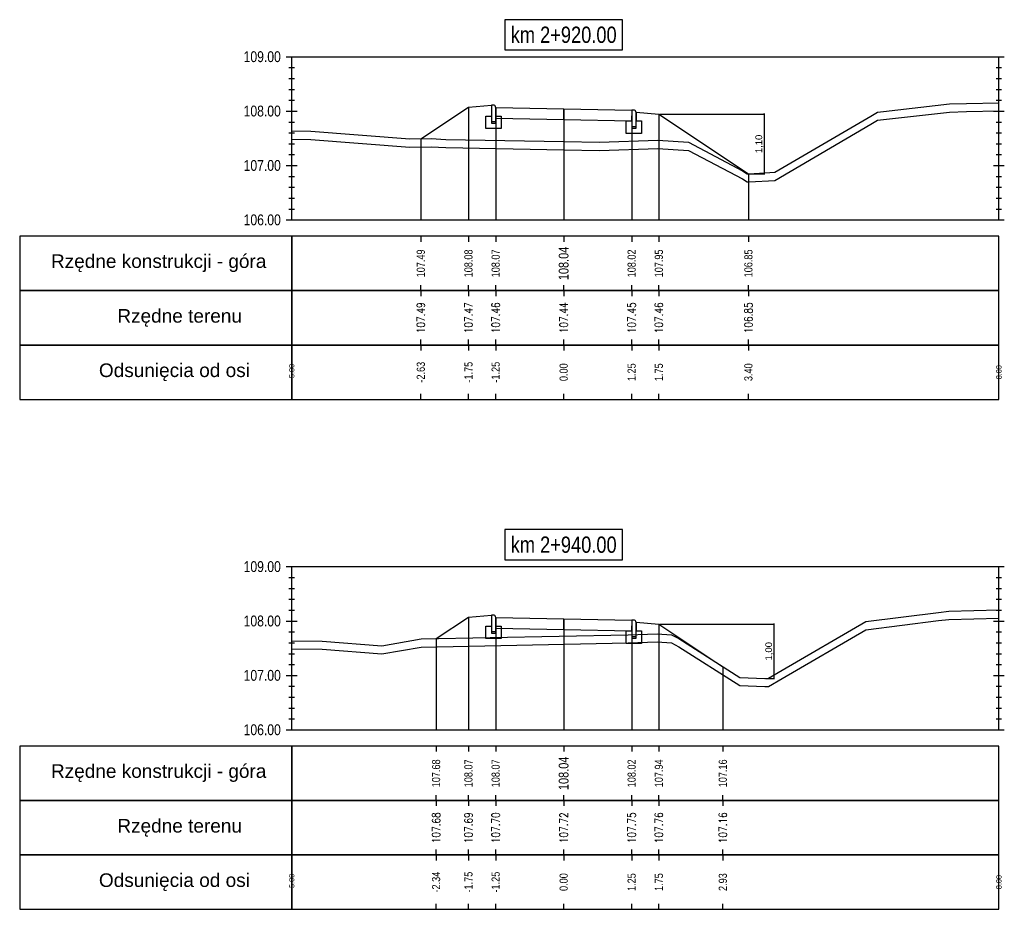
# Model space of a CAD drawing. Extents: x 7537626 to 7538805, y 5722894 to 5725486.
# Tile 48 of 90: x 7538366 to 7538384, y 5725395 to 5725411. Entities that reach past the tile are written whole.
import ezdxf

# ---------------------------------------------------------------- set-up
doc = ezdxf.new("R2010")
doc.units = 0
doc.header["$PDMODE"] = 35
doc.header["$PDSIZE"] = 0.3
for name, color, linetype in [('C-DROGI-PROFILE', 7, 'Continuous'), ('C-DROGI-PROFILE-ETYKIETY', 7, 'Continuous'), ('C-DROGI-PRZEKROJE-ETYKIETY', 7, 'Continuous'), ('C-POPRZECZKA-przekrój', 2, 'Continuous'), ('C-POPRZECZKA-widok', 1, 'Continuous')]:
    doc.layers.add(name, color=color, linetype=linetype)
for name, color, linetype, true_color in [('C-humus', 7, 'Continuous', 0x003df5), ('C-Teren', 7, 'Continuous', 0x005716), ('poprzeczki', 7, 'Continuous', 0x0000d6)]:
    doc.layers.add(name, color=color, linetype=linetype, true_color=true_color)
doc.styles.add('2mm08', font='arial.ttf', dxfattribs={"width": 0.8})
doc.styles.add('opis_50', font='arial.ttf', dxfattribs={"height": 0.125})
doc.styles.get("Standard").update_dxf_attribs({"font": 'arial.ttf'})
doc.dimstyles.new('OPIS_50', dxfattribs={"dimscale": 0.5, "dimtxt": 0.125, "dimasz": 0.25, "dimexe": 0.1, "dimexo": 0.15, "dimgap": 0.1, "dimtad": 1, "dimzin": 0, "dimtxsty": 'opis_50', "dimblk": 'ARCHTICK', "dimcen": 0.15, "dimdle": 0.1, "dimaunit": 2, "dimadec": 4, "dimazin": 0, "dimtfac": 1, "dimtmove": 0, "dimatfit": 3, "dimfxl": 1, "dimarcsym": 0})

# ---------------------------------------------------------------- blocks, each defined once
blk = doc.blocks.new('_ArchTick')
at = {"color": 0, "linetype": 'ByBlock', "const_width": 0.15}
blk.add_lwpolyline([(-0.5, -0.5), (0.5, 0.5)], dxfattribs=at)
blk = doc.blocks.new('*D144')
at = {"layer": 'Defpoints', "color": 0, "transparency": 16777216}
for p in [(7538377.328, 5725409.285), (7538378.974, 5725408.187), (7538379.262, 5725408.187)]:
    blk.add_point(p, dxfattribs=at)
at = {"layer": 'poprzeczki', "color": 0, "lineweight": -2, "transparency": 16777216}
for p, q in [((7538377.343, 5725409.285), (7538379.272, 5725409.285)), ((7538379.262, 5725409.295), (7538379.262, 5725408.177)), ((7538378.989, 5725408.187), (7538379.272, 5725408.187))]:
    blk.add_line(p, q, dxfattribs=at)
at = {"layer": 'poprzeczki', "color": 0, "lineweight": -2, "transparency": 16777216, "xscale": 0.025, "yscale": 0.025, "zscale": 0.025}
for p, rotation in [((7538379.262, 5725409.285), 90), ((7538379.262, 5725408.187), 270)]:
    blk.add_blockref('_ArchTick', p, dxfattribs=dict(at, rotation=rotation))
at = {"layer": 'poprzeczki', "color": 0, "transparency": 16777216, "insert": (7538379.176, 5725408.736), "char_height": 0.125, "attachment_point": 5, "rotation": 90, "style": 'opis_50'}
blk.add_mtext('1,10', dxfattribs=at)
blk = doc.blocks.new('*D145')
at = {"layer": 'Defpoints', "color": 0, "transparency": 16777216}
for p in [(7538377.328, 5725399.908), (7538379.274, 5725398.908), (7538379.444, 5725398.908)]:
    blk.add_point(p, dxfattribs=at)
at = {"layer": 'poprzeczki', "color": 0, "lineweight": -2, "transparency": 16777216}
for p, q in [((7538377.343, 5725399.908), (7538379.454, 5725399.908)), ((7538379.444, 5725399.918), (7538379.444, 5725398.898)), ((7538379.289, 5725398.908), (7538379.454, 5725398.908))]:
    blk.add_line(p, q, dxfattribs=at)
at = {"layer": 'poprzeczki', "color": 0, "lineweight": -2, "transparency": 16777216, "xscale": 0.025, "yscale": 0.025, "zscale": 0.025}
for p, rotation in [((7538379.444, 5725399.908), 90), ((7538379.444, 5725398.908), 270)]:
    blk.add_blockref('_ArchTick', p, dxfattribs=dict(at, rotation=rotation))
at = {"layer": 'poprzeczki', "color": 0, "transparency": 16777216, "insert": (7538379.358, 5725399.408), "char_height": 0.125, "attachment_point": 5, "rotation": 90, "style": 'opis_50'}
blk.add_mtext('1,00', dxfattribs=at)

msp = doc.modelspace()

# ---------------------------------------------------------------- linework, layer by layer
at = {"layer": 'C-DROGI-PROFILE', "color": 7, "linetype": 'Continuous', "lineweight": -3}
for p, q in [((7538372.952, 5725407.039), (7538372.952, 5725406.939)), ((7538373.828, 5725407.039), (7538373.828, 5725406.939)), ((7538374.328, 5725407.039), (7538374.328, 5725406.939)), ((7538375.578, 5725407.039), (7538375.578, 5725406.939)), ((7538376.828, 5725407.039), (7538376.828, 5725406.939)), ((7538377.328, 5725407.039), (7538377.328, 5725406.939)), ((7538378.974, 5725407.039), (7538378.974, 5725406.939)), ((7538372.952, 5725406.039), (7538372.952, 5725406.139)), ((7538373.828, 5725406.039), (7538373.828, 5725406.139)), ((7538374.328, 5725406.039), (7538374.328, 5725406.139)), ((7538375.578, 5725406.039), (7538375.578, 5725406.139)), ((7538376.828, 5725406.039), (7538376.828, 5725406.139)), ((7538377.328, 5725406.039), (7538377.328, 5725406.139)), ((7538378.974, 5725406.039), (7538378.974, 5725406.139)), ((7538372.952, 5725406.039), (7538372.952, 5725405.939)), ((7538373.828, 5725406.039), (7538373.828, 5725405.939)), ((7538374.328, 5725406.039), (7538374.328, 5725405.939)), ((7538375.578, 5725406.039), (7538375.578, 5725405.939)), ((7538376.828, 5725406.039), (7538376.828, 5725405.939)), ((7538377.328, 5725406.039), (7538377.328, 5725405.939)), ((7538378.974, 5725406.039), (7538378.974, 5725405.939)), ((7538372.952, 5725405.039), (7538372.952, 5725405.139)), ((7538372.952, 5725405.039), (7538372.952, 5725404.939)), ((7538373.828, 5725405.039), (7538373.828, 5725405.139)), ((7538373.828, 5725405.039), (7538373.828, 5725404.939)), ((7538374.328, 5725405.039), (7538374.328, 5725405.139)), ((7538374.328, 5725405.039), (7538374.328, 5725404.939)), ((7538375.578, 5725405.039), (7538375.578, 5725405.139)), ((7538375.578, 5725405.039), (7538375.578, 5725404.939)), ((7538376.828, 5725405.039), (7538376.828, 5725405.139)), ((7538376.828, 5725405.039), (7538376.828, 5725404.939)), ((7538377.328, 5725405.039), (7538377.328, 5725405.139)), ((7538377.328, 5725405.039), (7538377.328, 5725404.939)), ((7538378.974, 5725405.039), (7538378.974, 5725405.139)), ((7538378.974, 5725405.039), (7538378.974, 5725404.939)), ((7538372.952, 5725404.039), (7538372.952, 5725404.139)), ((7538373.828, 5725404.039), (7538373.828, 5725404.139)), ((7538374.328, 5725404.039), (7538374.328, 5725404.139)), ((7538375.578, 5725404.039), (7538375.578, 5725404.139)), ((7538376.828, 5725404.039), (7538376.828, 5725404.139)), ((7538377.328, 5725404.039), (7538377.328, 5725404.139)), ((7538378.974, 5725404.039), (7538378.974, 5725404.139)), ((7538373.233, 5725397.664), (7538373.233, 5725397.564)), ((7538373.828, 5725397.664), (7538373.828, 5725397.564)), ((7538374.328, 5725397.664), (7538374.328, 5725397.564)), ((7538375.578, 5725397.664), (7538375.578, 5725397.564)), ((7538376.828, 5725397.664), (7538376.828, 5725397.564)), ((7538377.328, 5725397.664), (7538377.328, 5725397.564)), ((7538378.504, 5725397.664), (7538378.504, 5725397.564)), ((7538373.233, 5725396.664), (7538373.233, 5725396.764)), ((7538373.828, 5725396.664), (7538373.828, 5725396.764)), ((7538374.328, 5725396.664), (7538374.328, 5725396.764)), ((7538375.578, 5725396.664), (7538375.578, 5725396.764)), ((7538376.828, 5725396.664), (7538376.828, 5725396.764)), ((7538377.328, 5725396.664), (7538377.328, 5725396.764)), ((7538378.504, 5725396.664), (7538378.504, 5725396.764)), ((7538373.233, 5725396.664), (7538373.233, 5725396.564)), ((7538373.828, 5725396.664), (7538373.828, 5725396.564)), ((7538374.328, 5725396.664), (7538374.328, 5725396.564)), ((7538375.578, 5725396.664), (7538375.578, 5725396.564)), ((7538376.828, 5725396.664), (7538376.828, 5725396.564)), ((7538377.328, 5725396.664), (7538377.328, 5725396.564)), ((7538378.504, 5725396.664), (7538378.504, 5725396.564)), ((7538373.233, 5725395.664), (7538373.233, 5725395.764)), ((7538373.233, 5725395.664), (7538373.233, 5725395.564)), ((7538373.828, 5725395.664), (7538373.828, 5725395.764)), ((7538373.828, 5725395.664), (7538373.828, 5725395.564)), ((7538374.328, 5725395.664), (7538374.328, 5725395.764)), ((7538374.328, 5725395.664), (7538374.328, 5725395.564)), ((7538375.578, 5725395.664), (7538375.578, 5725395.764)), ((7538375.578, 5725395.664), (7538375.578, 5725395.564)), ((7538376.828, 5725395.664), (7538376.828, 5725395.764)), ((7538376.828, 5725395.664), (7538376.828, 5725395.564)), ((7538377.328, 5725395.664), (7538377.328, 5725395.764)), ((7538377.328, 5725395.664), (7538377.328, 5725395.564)), ((7538378.504, 5725395.664), (7538378.504, 5725395.764)), ((7538378.504, 5725395.664), (7538378.504, 5725395.564)), ((7538373.233, 5725394.664), (7538373.233, 5725394.764)), ((7538373.828, 5725394.664), (7538373.828, 5725394.764)), ((7538374.328, 5725394.664), (7538374.328, 5725394.764)), ((7538375.578, 5725394.664), (7538375.578, 5725394.764)), ((7538376.828, 5725394.664), (7538376.828, 5725394.764)), ((7538377.328, 5725394.664), (7538377.328, 5725394.764)), ((7538378.504, 5725394.664), (7538378.504, 5725394.764))]:
    msp.add_line(p, q, dxfattribs=at)
at = {"layer": 'C-DROGI-PROFILE', "color": 1, "linetype": 'Continuous', "lineweight": -3}
for points in [[(7538370.578, 5725406.039), (7538370.578, 5725407.039), (7538365.578, 5725407.039), (7538365.578, 5725406.039)], [(7538370.578, 5725406.039), (7538383.578, 5725406.039), (7538383.578, 5725407.039), (7538370.578, 5725407.039)], [(7538370.578, 5725405.039), (7538370.578, 5725406.039), (7538365.578, 5725406.039), (7538365.578, 5725405.039)], [(7538370.578, 5725405.039), (7538383.578, 5725405.039), (7538383.578, 5725406.039), (7538370.578, 5725406.039)], [(7538370.578, 5725404.039), (7538370.578, 5725405.039), (7538365.578, 5725405.039), (7538365.578, 5725404.039)], [(7538370.578, 5725404.039), (7538383.578, 5725404.039), (7538383.578, 5725405.039), (7538370.578, 5725405.039)], [(7538370.578, 5725396.664), (7538370.578, 5725397.664), (7538365.578, 5725397.664), (7538365.578, 5725396.664)], [(7538370.578, 5725396.664), (7538383.578, 5725396.664), (7538383.578, 5725397.664), (7538370.578, 5725397.664)], [(7538370.578, 5725395.664), (7538370.578, 5725396.664), (7538365.578, 5725396.664), (7538365.578, 5725395.664)], [(7538370.578, 5725395.664), (7538383.578, 5725395.664), (7538383.578, 5725396.664), (7538370.578, 5725396.664)], [(7538370.578, 5725394.664), (7538370.578, 5725395.664), (7538365.578, 5725395.664), (7538365.578, 5725394.664)], [(7538370.578, 5725394.664), (7538383.578, 5725394.664), (7538383.578, 5725395.664), (7538370.578, 5725395.664)]]:
    msp.add_3dface(points, dxfattribs=at)
at = {"layer": 'C-DROGI-PRZEKROJE-ETYKIETY', "color": 1, "linetype": 'Continuous', "lineweight": -3}
for p, q in [((7538373.828, 5725409.415), (7538373.828, 5725407.339)), ((7538374.328, 5725409.408), (7538374.328, 5725407.339)), ((7538375.578, 5725409.383), (7538375.578, 5725407.339)), ((7538376.828, 5725409.358), (7538376.828, 5725407.339)), ((7538377.328, 5725409.285), (7538377.328, 5725407.339)), ((7538372.952, 5725408.831), (7538372.952, 5725407.339)), ((7538378.974, 5725408.187), (7538378.974, 5725407.339)), ((7538373.828, 5725400.038), (7538373.828, 5725397.964)), ((7538374.328, 5725400.032), (7538374.328, 5725397.964)), ((7538375.578, 5725400.007), (7538375.578, 5725397.964)), ((7538376.828, 5725399.982), (7538376.828, 5725397.964)), ((7538377.328, 5725399.908), (7538377.328, 5725397.964)), ((7538373.233, 5725399.642), (7538373.233, 5725397.964)), ((7538378.504, 5725399.124), (7538378.504, 5725397.964))]:
    msp.add_line(p, q, dxfattribs=at)
at = {"layer": 'C-humus'}
for p, q in [((7538381.454, 5725409.183), (7538382.673, 5725409.323)), ((7538382.673, 5725409.323), (7538382.982, 5725409.332)), ((7538382.982, 5725409.332), (7538383.578, 5725409.342)), ((7538379.46, 5725408.065), (7538381.227, 5725409.099)), ((7538381.227, 5725409.099), (7538381.349, 5725409.17)), ((7538381.349, 5725409.17), (7538381.454, 5725409.183)), ((7538370.578, 5725408.825), (7538370.931, 5725408.819)), ((7538370.931, 5725408.819), (7538372.751, 5725408.678)), ((7538372.751, 5725408.678), (7538373.139, 5725408.684)), ((7538373.139, 5725408.684), (7538373.409, 5725408.669)), ((7538373.409, 5725408.669), (7538375.578, 5725408.628)), ((7538376.236, 5725408.616), (7538377.306, 5725408.655)), ((7538377.306, 5725408.655), (7538377.873, 5725408.617)), ((7538375.578, 5725408.628), (7538376.236, 5725408.616)), ((7538377.873, 5725408.617), (7538378.867, 5725408.092)), ((7538378.867, 5725408.092), (7538378.952, 5725408.038)), ((7538378.952, 5725408.038), (7538378.986, 5725408.037)), ((7538378.986, 5725408.037), (7538379.46, 5725408.065)), ((7538381.13, 5725399.803), (7538382.47, 5725399.974)), ((7538382.47, 5725399.974), (7538382.659, 5725399.995)), ((7538382.659, 5725399.995), (7538383.578, 5725400.019)), ((7538379.596, 5725398.91), (7538381.13, 5725399.803)), ((7538370.578, 5725399.453), (7538371.141, 5725399.444)), ((7538371.141, 5725399.444), (7538372.232, 5725399.359)), ((7538372.232, 5725399.359), (7538372.961, 5725399.486)), ((7538372.961, 5725399.486), (7538376.763, 5725399.562)), ((7538376.763, 5725399.562), (7538377.295, 5725399.58)), ((7538377.295, 5725399.58), (7538377.558, 5725399.563)), ((7538377.558, 5725399.563), (7538377.694, 5725399.491)), ((7538377.694, 5725399.491), (7538378.814, 5725398.776)), ((7538379.342, 5725398.762), (7538379.596, 5725398.91)), ((7538378.814, 5725398.776), (7538379.274, 5725398.758)), ((7538379.274, 5725398.758), (7538379.342, 5725398.762))]:
    msp.add_line(p, q, dxfattribs=at)
at = {"layer": 'C-POPRZECZKA-przekrój', "color": 2, "linetype": 'Continuous', "lineweight": -3}
for p, q in [((7538372.952, 5725408.831), (7538373.828, 5725409.415)), ((7538373.828, 5725409.415), (7538374.248, 5725409.448)), ((7538374.288, 5725409.448), (7538374.248, 5725409.448)), ((7538374.248, 5725409.448), (7538374.248, 5725409.118)), ((7538374.293, 5725409.448), (7538374.288, 5725409.448)), ((7538374.302, 5725409.446), (7538374.293, 5725409.448)), ((7538374.31, 5725409.441), (7538374.302, 5725409.446)), ((7538374.316, 5725409.436), (7538374.31, 5725409.441)), ((7538374.32, 5725409.431), (7538374.316, 5725409.436)), ((7538374.325, 5725409.424), (7538374.32, 5725409.431)), ((7538374.327, 5725409.415), (7538374.325, 5725409.424)), ((7538374.328, 5725409.408), (7538374.327, 5725409.415)), ((7538374.328, 5725409.408), (7538375.578, 5725409.383)), ((7538374.328, 5725409.408), (7538374.329, 5725409.208)), ((7538374.328, 5725409.118), (7538374.328, 5725409.408)), ((7538374.328, 5725409.408), (7538374.328, 5725409.248)), ((7538375.578, 5725409.183), (7538375.578, 5725409.383)), ((7538375.578, 5725409.383), (7538376.828, 5725409.358)), ((7538374.148, 5725409.018), (7538374.148, 5725409.248)), ((7538374.148, 5725409.248), (7538374.248, 5725409.248)), ((7538374.248, 5725409.248), (7538374.248, 5725409.148)), ((7538374.328, 5725409.248), (7538374.428, 5725409.248)), ((7538374.329, 5725409.208), (7538375.578, 5725409.183)), ((7538374.428, 5725409.248), (7538374.428, 5725409.018)), ((7538376.828, 5725409.358), (7538376.827, 5725409.158)), ((7538376.868, 5725409.358), (7538376.828, 5725409.358)), ((7538376.828, 5725409.358), (7538376.828, 5725409.028)), ((7538376.873, 5725409.358), (7538376.868, 5725409.358)), ((7538376.882, 5725409.356), (7538376.873, 5725409.358)), ((7538376.89, 5725409.351), (7538376.882, 5725409.356)), ((7538376.896, 5725409.346), (7538376.89, 5725409.351)), ((7538376.9, 5725409.341), (7538376.896, 5725409.346)), ((7538376.905, 5725409.334), (7538376.9, 5725409.341)), ((7538376.907, 5725409.325), (7538376.905, 5725409.334)), ((7538376.908, 5725409.318), (7538376.907, 5725409.325)), ((7538376.908, 5725409.028), (7538376.908, 5725409.318)), ((7538376.908, 5725409.318), (7538376.908, 5725409.158)), ((7538376.908, 5725409.318), (7538377.328, 5725409.285)), ((7538377.328, 5725409.285), (7538378.974, 5725408.187)), ((7538374.428, 5725409.018), (7538374.148, 5725409.018)), ((7538374.248, 5725409.148), (7538374.328, 5725409.148)), ((7538374.248, 5725409.118), (7538374.328, 5725409.118)), ((7538375.578, 5725409.183), (7538376.827, 5725409.158)), ((7538376.728, 5725408.928), (7538376.728, 5725409.158)), ((7538376.728, 5725409.158), (7538376.828, 5725409.158)), ((7538376.828, 5725409.158), (7538376.828, 5725409.058)), ((7538376.828, 5725409.058), (7538376.908, 5725409.058)), ((7538376.828, 5725409.028), (7538376.908, 5725409.028)), ((7538376.908, 5725409.158), (7538377.008, 5725409.158)), ((7538377.008, 5725409.158), (7538377.008, 5725408.928)), ((7538377.008, 5725408.928), (7538376.728, 5725408.928)), ((7538373.233, 5725399.642), (7538373.828, 5725400.038)), ((7538373.828, 5725400.038), (7538374.248, 5725400.072)), ((7538374.288, 5725400.072), (7538374.248, 5725400.072)), ((7538374.248, 5725400.072), (7538374.248, 5725399.742)), ((7538374.293, 5725400.071), (7538374.288, 5725400.072)), ((7538374.302, 5725400.069), (7538374.293, 5725400.071)), ((7538374.31, 5725400.065), (7538374.302, 5725400.069)), ((7538374.316, 5725400.06), (7538374.31, 5725400.065)), ((7538374.32, 5725400.055), (7538374.316, 5725400.06)), ((7538374.325, 5725400.047), (7538374.32, 5725400.055)), ((7538374.327, 5725400.039), (7538374.325, 5725400.047)), ((7538374.328, 5725400.032), (7538374.327, 5725400.039)), ((7538374.328, 5725400.032), (7538375.578, 5725400.007)), ((7538374.328, 5725400.032), (7538374.329, 5725399.832)), ((7538374.328, 5725399.742), (7538374.328, 5725400.032)), ((7538374.328, 5725400.032), (7538374.328, 5725399.872)), ((7538375.578, 5725399.807), (7538375.578, 5725400.007)), ((7538375.578, 5725400.007), (7538376.828, 5725399.982)), ((7538376.828, 5725399.982), (7538376.827, 5725399.782)), ((7538376.868, 5725399.982), (7538376.828, 5725399.982)), ((7538376.828, 5725399.982), (7538376.828, 5725399.652)), ((7538376.873, 5725399.981), (7538376.868, 5725399.982)), ((7538376.882, 5725399.979), (7538376.873, 5725399.981)), ((7538376.89, 5725399.975), (7538376.882, 5725399.979)), ((7538376.896, 5725399.97), (7538376.89, 5725399.975)), ((7538376.9, 5725399.965), (7538376.896, 5725399.97)), ((7538376.905, 5725399.957), (7538376.9, 5725399.965)), ((7538374.148, 5725399.642), (7538374.148, 5725399.872)), ((7538374.148, 5725399.872), (7538374.248, 5725399.872)), ((7538374.248, 5725399.872), (7538374.248, 5725399.772)), ((7538374.328, 5725399.872), (7538374.428, 5725399.872)), ((7538374.329, 5725399.832), (7538375.578, 5725399.807)), ((7538374.428, 5725399.872), (7538374.428, 5725399.642)), ((7538375.578, 5725399.807), (7538376.827, 5725399.782)), ((7538376.907, 5725399.949), (7538376.905, 5725399.957)), ((7538376.908, 5725399.942), (7538376.907, 5725399.949)), ((7538376.908, 5725399.652), (7538376.908, 5725399.942)), ((7538376.908, 5725399.942), (7538376.908, 5725399.782)), ((7538376.908, 5725399.942), (7538377.328, 5725399.908)), ((7538377.328, 5725399.908), (7538378.504, 5725399.124)), ((7538374.428, 5725399.642), (7538374.148, 5725399.642)), ((7538374.248, 5725399.772), (7538374.328, 5725399.772)), ((7538374.248, 5725399.742), (7538374.328, 5725399.742)), ((7538376.728, 5725399.552), (7538376.728, 5725399.782)), ((7538376.728, 5725399.782), (7538376.828, 5725399.782)), ((7538376.828, 5725399.782), (7538376.828, 5725399.682)), ((7538376.828, 5725399.682), (7538376.908, 5725399.682)), ((7538376.828, 5725399.652), (7538376.908, 5725399.652)), ((7538376.908, 5725399.782), (7538377.008, 5725399.782)), ((7538377.008, 5725399.782), (7538377.008, 5725399.552)), ((7538377.008, 5725399.552), (7538376.728, 5725399.552))]:
    msp.add_line(p, q, dxfattribs=at)
at = {"layer": 'C-POPRZECZKA-widok', "color": 1, "linetype": 'Continuous', "lineweight": -3}
for p, q in [((7538370.478, 5725410.339), (7538383.678, 5725410.339)), ((7538370.578, 5725407.339), (7538370.578, 5725410.339)), ((7538383.578, 5725407.339), (7538383.578, 5725410.339)), ((7538370.528, 5725410.139), (7538370.628, 5725410.139)), ((7538383.528, 5725410.139), (7538383.628, 5725410.139)), ((7538370.528, 5725409.939), (7538370.628, 5725409.939)), ((7538383.528, 5725409.939), (7538383.628, 5725409.939)), ((7538370.528, 5725409.739), (7538370.628, 5725409.739)), ((7538383.528, 5725409.739), (7538383.628, 5725409.739)), ((7538370.528, 5725409.539), (7538370.628, 5725409.539)), ((7538383.528, 5725409.539), (7538383.628, 5725409.539)), ((7538370.478, 5725409.339), (7538370.678, 5725409.339)), ((7538370.528, 5725409.339), (7538370.628, 5725409.339)), ((7538383.478, 5725409.339), (7538383.678, 5725409.339)), ((7538383.528, 5725409.339), (7538383.628, 5725409.339)), ((7538370.528, 5725409.139), (7538370.628, 5725409.139)), ((7538383.528, 5725409.139), (7538383.628, 5725409.139)), ((7538370.528, 5725408.939), (7538370.628, 5725408.939)), ((7538383.528, 5725408.939), (7538383.628, 5725408.939)), ((7538370.528, 5725408.739), (7538370.628, 5725408.739)), ((7538383.528, 5725408.739), (7538383.628, 5725408.739)), ((7538370.528, 5725408.539), (7538370.628, 5725408.539)), ((7538383.528, 5725408.539), (7538383.628, 5725408.539)), ((7538370.478, 5725408.339), (7538370.678, 5725408.339)), ((7538370.528, 5725408.339), (7538370.628, 5725408.339)), ((7538383.478, 5725408.339), (7538383.678, 5725408.339)), ((7538383.528, 5725408.339), (7538383.628, 5725408.339)), ((7538370.528, 5725408.139), (7538370.628, 5725408.139)), ((7538383.528, 5725408.139), (7538383.628, 5725408.139)), ((7538370.528, 5725407.939), (7538370.628, 5725407.939)), ((7538383.528, 5725407.939), (7538383.628, 5725407.939)), ((7538370.528, 5725407.739), (7538370.628, 5725407.739)), ((7538383.528, 5725407.739), (7538383.628, 5725407.739)), ((7538370.528, 5725407.539), (7538370.628, 5725407.539)), ((7538383.528, 5725407.539), (7538383.628, 5725407.539)), ((7538370.478, 5725407.339), (7538383.678, 5725407.339)), ((7538370.478, 5725400.964), (7538383.678, 5725400.964)), ((7538370.578, 5725397.964), (7538370.578, 5725400.964)), ((7538383.578, 5725397.964), (7538383.578, 5725400.964)), ((7538370.528, 5725400.764), (7538370.628, 5725400.764)), ((7538383.528, 5725400.764), (7538383.628, 5725400.764)), ((7538370.528, 5725400.564), (7538370.628, 5725400.564)), ((7538383.528, 5725400.564), (7538383.628, 5725400.564)), ((7538370.528, 5725400.364), (7538370.628, 5725400.364)), ((7538383.528, 5725400.364), (7538383.628, 5725400.364)), ((7538370.528, 5725400.164), (7538370.628, 5725400.164)), ((7538383.528, 5725400.164), (7538383.628, 5725400.164)), ((7538370.478, 5725399.964), (7538370.678, 5725399.964)), ((7538370.528, 5725399.964), (7538370.628, 5725399.964)), ((7538383.478, 5725399.964), (7538383.678, 5725399.964)), ((7538383.528, 5725399.964), (7538383.628, 5725399.964)), ((7538370.528, 5725399.764), (7538370.628, 5725399.764)), ((7538383.528, 5725399.764), (7538383.628, 5725399.764)), ((7538370.528, 5725399.564), (7538370.628, 5725399.564)), ((7538383.528, 5725399.564), (7538383.628, 5725399.564)), ((7538370.528, 5725399.364), (7538370.628, 5725399.364)), ((7538383.528, 5725399.364), (7538383.628, 5725399.364)), ((7538370.528, 5725399.164), (7538370.628, 5725399.164)), ((7538383.528, 5725399.164), (7538383.628, 5725399.164)), ((7538370.478, 5725398.964), (7538370.678, 5725398.964)), ((7538370.528, 5725398.964), (7538370.628, 5725398.964)), ((7538383.478, 5725398.964), (7538383.678, 5725398.964)), ((7538383.528, 5725398.964), (7538383.628, 5725398.964)), ((7538370.528, 5725398.764), (7538370.628, 5725398.764)), ((7538383.528, 5725398.764), (7538383.628, 5725398.764)), ((7538370.528, 5725398.564), (7538370.628, 5725398.564)), ((7538383.528, 5725398.564), (7538383.628, 5725398.564)), ((7538370.528, 5725398.364), (7538370.628, 5725398.364)), ((7538383.528, 5725398.364), (7538383.628, 5725398.364)), ((7538370.528, 5725398.164), (7538370.628, 5725398.164)), ((7538383.528, 5725398.164), (7538383.628, 5725398.164)), ((7538370.478, 5725397.964), (7538383.678, 5725397.964))]:
    msp.add_line(p, q, dxfattribs=at)
at = {"layer": 'C-POPRZECZKA-widok', "color": 3, "linetype": 'Continuous', "lineweight": -3}
for points in [[(7538374.498, 5725410.464), (7538376.658, 5725410.464), (7538376.658, 5725411.02), (7538374.498, 5725411.02)], [(7538374.498, 5725401.089), (7538376.658, 5725401.089), (7538376.658, 5725401.645), (7538374.498, 5725401.645)]]:
    msp.add_3dface(points, dxfattribs=at)
at = {"layer": 'C-Teren'}
for p, q in [((7538381.454, 5725409.333), (7538382.673, 5725409.473)), ((7538382.673, 5725409.473), (7538382.982, 5725409.482)), ((7538382.982, 5725409.482), (7538383.578, 5725409.492)), ((7538379.46, 5725408.215), (7538381.227, 5725409.249)), ((7538381.227, 5725409.249), (7538381.349, 5725409.32)), ((7538381.349, 5725409.32), (7538381.454, 5725409.333)), ((7538370.578, 5725408.975), (7538370.931, 5725408.969)), ((7538370.931, 5725408.969), (7538372.751, 5725408.828)), ((7538372.751, 5725408.828), (7538373.139, 5725408.834)), ((7538373.139, 5725408.834), (7538373.409, 5725408.819)), ((7538373.409, 5725408.819), (7538375.578, 5725408.778)), ((7538375.578, 5725408.778), (7538376.236, 5725408.766)), ((7538376.236, 5725408.766), (7538377.306, 5725408.805)), ((7538377.306, 5725408.805), (7538377.873, 5725408.767)), ((7538377.873, 5725408.767), (7538378.867, 5725408.242)), ((7538378.867, 5725408.242), (7538378.952, 5725408.188)), ((7538378.952, 5725408.188), (7538378.986, 5725408.187)), ((7538378.986, 5725408.187), (7538379.46, 5725408.215)), ((7538382.47, 5725400.124), (7538382.659, 5725400.145)), ((7538382.659, 5725400.145), (7538383.578, 5725400.169)), ((7538381.13, 5725399.953), (7538382.47, 5725400.124)), ((7538379.596, 5725399.06), (7538381.13, 5725399.953)), ((7538370.578, 5725399.603), (7538371.141, 5725399.594)), ((7538372.232, 5725399.509), (7538372.961, 5725399.636)), ((7538372.961, 5725399.636), (7538376.763, 5725399.712)), ((7538376.763, 5725399.712), (7538377.295, 5725399.73)), ((7538377.295, 5725399.73), (7538377.558, 5725399.713)), ((7538377.558, 5725399.713), (7538377.694, 5725399.641)), ((7538377.694, 5725399.641), (7538378.814, 5725398.926)), ((7538371.141, 5725399.594), (7538372.232, 5725399.509)), ((7538379.342, 5725398.912), (7538379.596, 5725399.06)), ((7538378.814, 5725398.926), (7538379.274, 5725398.908)), ((7538379.274, 5725398.908), (7538379.342, 5725398.912))]:
    msp.add_line(p, q, dxfattribs=at)

# ---------------------------------------------------------------- texts
at = {"layer": 'C-DROGI-PROFILE', "color": 2}
for s, p in [('Rzędne konstrukcji - góra', (7538366.153, 5725406.456)), ('Rzędne terenu', (7538367.373, 5725405.45)), ('Odsunięcia od osi', (7538367.034, 5725404.45)), ('Rzędne konstrukcji - góra', (7538366.153, 5725397.081)), ('Rzędne terenu', (7538367.373, 5725396.075)), ('Odsunięcia od osi', (7538367.034, 5725395.075))]:
    msp.add_text(s, height=0.25, dxfattribs=at).set_placement(p)
at = {"layer": 'C-DROGI-PROFILE-ETYKIETY', "color": 1, "linetype": 'Continuous', "lineweight": -3, "attachment_point": 5, "rotation": 90, "style": '2mm08'}
for s, insert, char_height in [('108.08', (7538373.828, 5725406.539), 0.15), ('108.04', (7538375.578, 5725406.539), 0.18), ('107.49', (7538372.952, 5725406.539), 0.15), ('108.07', (7538374.328, 5725406.539), 0.15), ('108.02', (7538376.828, 5725406.539), 0.15), ('107.95', (7538377.328, 5725406.539), 0.15), ('106.85', (7538378.974, 5725406.539), 0.15), ('{\\Fsimplex.shx|c238;107.49}', (7538372.952, 5725405.539), 0.15), ('{\\Fsimplex.shx|c238;107.47}', (7538373.828, 5725405.539), 0.15), ('{\\Fsimplex.shx|c238;107.46}', (7538374.328, 5725405.539), 0.15), ('{\\Fsimplex.shx|c238;107.44}', (7538375.578, 5725405.539), 0.15), ('{\\Fsimplex.shx|c238;107.45}', (7538376.828, 5725405.539), 0.15), ('{\\Fsimplex.shx|c238;107.46}', (7538377.328, 5725405.539), 0.15), ('{\\Fsimplex.shx|c238;106.85}', (7538378.974, 5725405.539), 0.15), ('-2.63', (7538372.952, 5725404.539), 0.15), ('-1.75', (7538373.828, 5725404.539), 0.15), ('-1.25', (7538374.328, 5725404.539), 0.15), ('0.00', (7538375.578, 5725404.539), 0.15), ('1.25', (7538376.828, 5725404.539), 0.15), ('1.75', (7538377.328, 5725404.539), 0.15), ('3.40', (7538378.974, 5725404.539), 0.15), ('107.68', (7538373.233, 5725397.164), 0.15), ('108.07', (7538373.828, 5725397.164), 0.15), ('108.07', (7538374.328, 5725397.164), 0.15), ('108.04', (7538375.578, 5725397.164), 0.18), ('108.02', (7538376.828, 5725397.164), 0.15), ('107.94', (7538377.328, 5725397.164), 0.15), ('107.16', (7538378.504, 5725397.164), 0.15), ('{\\Fsimplex.shx|c238;107.68}', (7538373.233, 5725396.164), 0.15), ('{\\Fsimplex.shx|c238;107.69}', (7538373.828, 5725396.164), 0.15), ('{\\Fsimplex.shx|c238;107.70}', (7538374.328, 5725396.164), 0.15), ('{\\Fsimplex.shx|c238;107.72}', (7538375.578, 5725396.164), 0.15), ('{\\Fsimplex.shx|c238;107.75}', (7538376.828, 5725396.164), 0.15), ('{\\Fsimplex.shx|c238;107.76}', (7538377.328, 5725396.164), 0.15), ('{\\Fsimplex.shx|c238;107.16}', (7538378.504, 5725396.164), 0.15), ('-2.34', (7538373.233, 5725395.164), 0.15), ('-1.75', (7538373.828, 5725395.164), 0.15), ('-1.25', (7538374.328, 5725395.164), 0.15), ('0.00', (7538375.578, 5725395.164), 0.15), ('1.25', (7538376.828, 5725395.164), 0.15), ('1.75', (7538377.328, 5725395.164), 0.15), ('2.93', (7538378.504, 5725395.164), 0.15)]:
    msp.add_mtext(s, dxfattribs=dict(at, insert=insert, char_height=char_height))
at = {"layer": 'C-DROGI-PROFILE-ETYKIETY', "color": 7, "linetype": 'Continuous', "lineweight": -3, "char_height": 0.1, "attachment_point": 5, "rotation": 90, "style": '2mm08'}
for s, insert in [('-5.00', (7538370.578, 5725404.539)), ('8.00', (7538383.578, 5725404.539)), ('-5.00', (7538370.578, 5725395.164)), ('8.00', (7538383.578, 5725395.164))]:
    msp.add_mtext(s, dxfattribs=dict(at, insert=insert))
at = {"layer": 'C-POPRZECZKA-widok', "color": 3, "linetype": 'Continuous', "lineweight": -3, "char_height": 0.3, "attachment_point": 8, "style": '2mm08'}
for s, insert in [('km 2+920.00', (7538375.578, 5725410.589)), ('km 2+940.00', (7538375.578, 5725401.214))]:
    msp.add_mtext(s, dxfattribs=dict(at, insert=insert))
at = {"layer": 'C-POPRZECZKA-widok', "color": 1, "linetype": 'Continuous', "lineweight": -3, "char_height": 0.2, "attachment_point": 6, "style": '2mm08'}
for s, insert in [('109.00', (7538370.378, 5725410.339)), ('108.00', (7538370.378, 5725409.339)), ('107.00', (7538370.378, 5725408.339)), ('106.00', (7538370.378, 5725407.339)), ('109.00', (7538370.378, 5725400.964)), ('108.00', (7538370.378, 5725399.964)), ('107.00', (7538370.378, 5725398.964)), ('106.00', (7538370.378, 5725397.964))]:
    msp.add_mtext(s, dxfattribs=dict(at, insert=insert))

# ---------------------------------------------------------------- dimensions: what is measured, and where the dimension line sits
at = {"layer": 'poprzeczki'}
for base, p1, p2, picture, middle in [((7538379.262, 5725408.187), (7538377.328, 5725409.285), (7538378.974, 5725408.187), '*D144', (7538379.176, 5725408.736)), ((7538379.444, 5725398.908), (7538377.328, 5725399.908), (7538379.274, 5725398.908), '*D145', (7538379.358, 5725399.408))]:
    dim = msp.add_linear_dim(base=base, p1=p1, p2=p2, angle=90, dimstyle='OPIS_50', override={"dimscale": 0.1}, dxfattribs=at)
    dim.commit()
    dim.dimension.update_dxf_attribs({"geometry": picture, "text_midpoint": middle})

doc.saveas('drawing.dxf')
